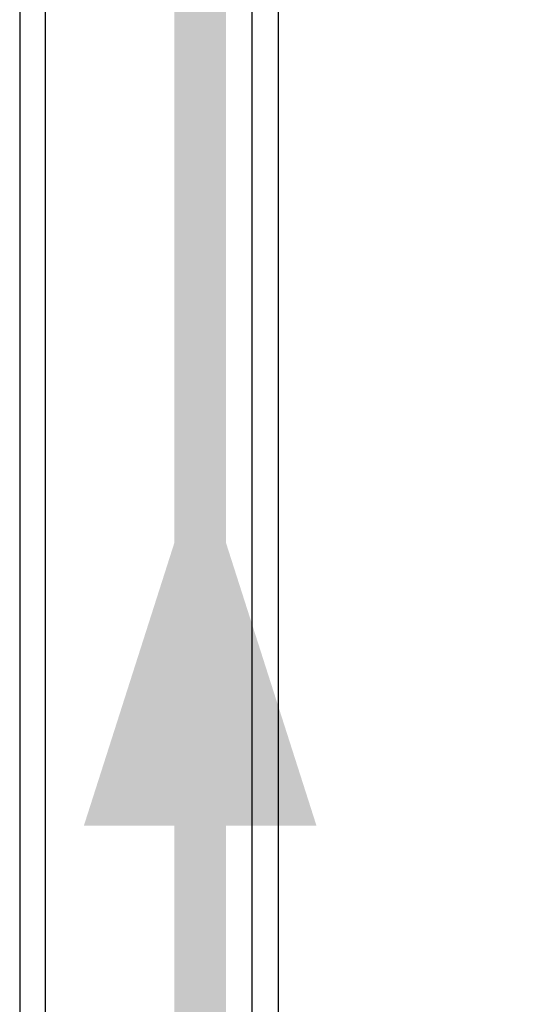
# Model space of a CAD drawing. Header units: millimetres. Extents: x 103872 to 294171, y 5570 to 32737.
# Tile 43 of 117: x 106813 to 107011, y 17221 to 17601. Entities that reach past the tile are written whole.
import ezdxf

# ---------------------------------------------------------------- set-up
doc = ezdxf.new("R2010")
doc.units = ezdxf.units.MM
doc.header["$LTSCALE"] = 2.5
doc.linetypes.add('AP0200000$0$AP0500G00$0$1', pattern=[0])
for name, color, linetype, lineweight in [('00-ABM RO WATER', 5, 'AP0200000$0$AP0500G00$0$1', 0), ('Dimension', 40, 'Continuous', 0), ('WALL', 132, 'Continuous', 25), ('WATER SUPPLY fLOW DIRECTION', 1, 'Continuous', 0)]:
    doc.layers.add(name, color=color, linetype=linetype, lineweight=lineweight)

# ---------------------------------------------------------------- blocks, each defined once
blk = doc.blocks.new('*U41')
at = {"color": 8}
for points in [[(0, 0), (7713.29, 0), (7713.29, -10), (0, -10)], [(0, -100), (7713.29, -100), (7713.29, -90), (0, -90)]]:
    blk.add_lwpolyline(points, close=True, dxfattribs=at)
blk = doc.blocks.new('ARCH')
at = {"layer": 'WALL', "color": 8, "xscale": -1, "rotation": 89.99999999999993}
blk.add_blockref('*U41', (115620.83, 21923.86), dxfattribs=at)

msp = doc.modelspace()

# ---------------------------------------------------------------- block references
at = {"layer": 'Dimension'}
msp.add_blockref('ARCH', (-8807.98, 0), dxfattribs=at)

# ---------------------------------------------------------------- next in the draw order: linework, layer by layer
at = {"layer": '00-ABM RO WATER', "ltscale": 10, "const_width": 20}
msp.add_lwpolyline([(108689.78, 19206.36), (108608.95, 19333.74), (106882.69, 19333.74), (106882.69, 15026.47), (107032.76, 15026.47), (107032.76, 14950.38)], dxfattribs=at)
at = {"layer": 'WATER SUPPLY fLOW DIRECTION', "color": 7}
msp.add_lwpolyline([(106882.69, 17430.3, 0, 90, 0), (106882.69, 17289.65, 90, 90, 0)], format="xyseb", dxfattribs=at)

doc.saveas('drawing.dxf')
